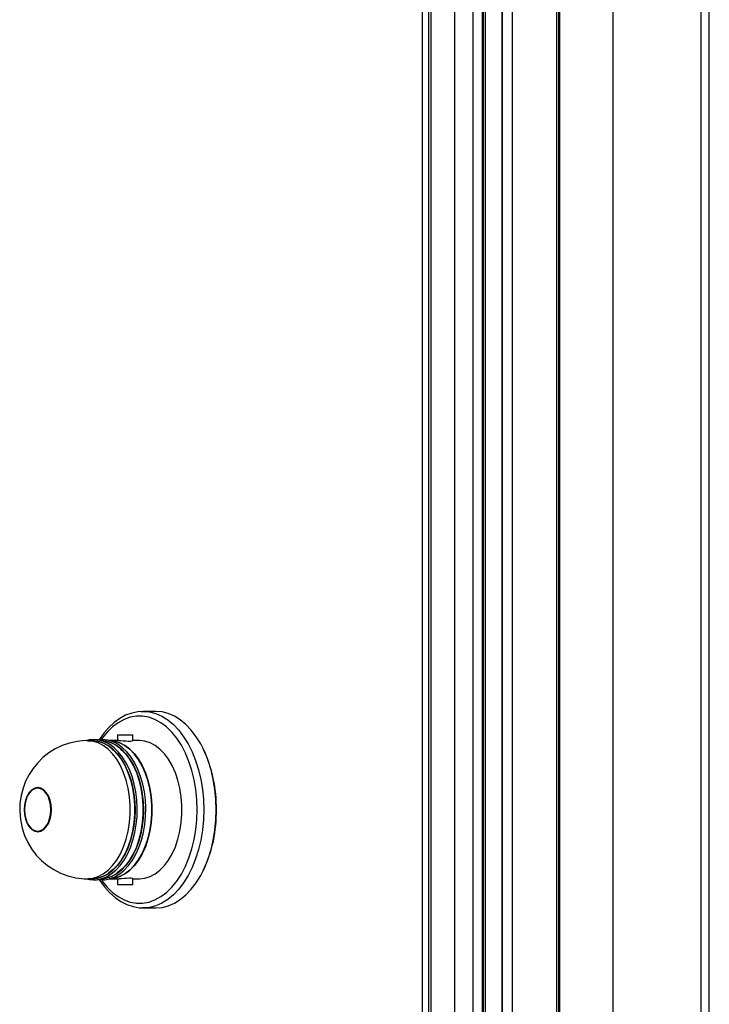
# Model space of a CAD drawing. Header units: millimetres. Extents: x 3811.49 to 3812.61, y 4795.07 to 4797.37.
# Tile 57 of 58: x 3812.38 to 3812.6, y 4796.59 to 4796.91. Entities that reach past the tile are written whole.
import ezdxf

# ---------------------------------------------------------------- set-up
doc = ezdxf.new("R2010")
doc.units = ezdxf.units.MM
doc.layers.add('SANINDUSA', color=3, linetype='Continuous')

msp = doc.modelspace()

# ---------------------------------------------------------------- linework, layer by layer
at = {"layer": 'SANINDUSA'}
for p, q in [((3812.55419, 4797.25078), (3812.55419, 4795.27232)), ((3812.55459, 4797.25155), (3812.55459, 4795.27155)), ((3812.57187, 4797.25155), (3812.57187, 4795.27155)), ((3812.60062, 4797.25155), (3812.60062, 4795.27155)), ((3812.60336, 4795.27155), (3812.60336, 4797.25155)), ((3812.55366, 4795.279), (3812.55366, 4797.2441)), ((3812.50986, 4795.30992), (3812.50986, 4797.21318)), ((3812.51191, 4797.21318), (3812.51191, 4795.30992)), ((3812.51278, 4795.30992), (3812.51278, 4797.21318)), ((3812.52029, 4797.21318), (3812.52029, 4795.30992)), ((3812.52642, 4795.30992), (3812.52642, 4797.21269)), ((3812.5295, 4795.30992), (3812.5295, 4797.21269)), ((3812.52977, 4795.30992), (3812.52977, 4797.21269)), ((3812.53039, 4795.30992), (3812.53039, 4797.21269)), ((3812.53576, 4797.21269), (3812.53576, 4795.30992)), ((3812.53603, 4795.30992), (3812.53601, 4797.21269)), ((3812.5392, 4795.30959), (3812.5392, 4797.21269)), ((3812.53921, 4795.30959), (3812.53921, 4797.21269)), ((3812.41823, 4796.68909), (3812.41889, 4796.68911)), ((3812.42299, 4796.68911), (3812.41889, 4796.68911)), ((3812.40234, 4796.67961), (3812.40079, 4796.67961)), ((3812.41102, 4796.67961), (3812.40789, 4796.67961)), ((3812.41049, 4796.68146), (3812.41049, 4796.67961)), ((3812.41049, 4796.68146), (3812.41102, 4796.68146)), ((3812.41102, 4796.68146), (3812.41549, 4796.68146)), ((3812.41549, 4796.67956), (3812.41549, 4796.68146)), ((3812.41769, 4796.67961), (3812.41549, 4796.67961)), ((3812.38506, 4796.66411), (3812.38453, 4796.66411)), ((3812.38594, 4796.66397), (3812.38506, 4796.66411)), ((3812.38453, 4796.65011), (3812.38506, 4796.65011)), ((3812.38506, 4796.65011), (3812.38594, 4796.65026)), ((3812.40078, 4796.63461), (3812.40234, 4796.63461)), ((3812.40236, 4796.63463), (3812.40106, 4796.63473)), ((3812.40808, 4796.63461), (3812.41105, 4796.63461)), ((3812.41049, 4796.63461), (3812.41049, 4796.63276)), ((3812.41549, 4796.63276), (3812.41549, 4796.63467)), ((3812.41549, 4796.63461), (3812.41769, 4796.63461)), ((3812.41049, 4796.63276), (3812.41549, 4796.63276)), ((3812.41889, 4796.62511), (3812.41859, 4796.62512)), ((3812.41889, 4796.62511), (3812.42299, 4796.62511))]:
    msp.add_line(p, q, dxfattribs=at)
at = {"layer": 'SANINDUSA', "flags": 128}
for points in [[(3812.41818, 4796.68905), (3812.41717, 4796.689), (3812.41516, 4796.68858), (3812.4132, 4796.68785), (3812.41129, 4796.68681), (3812.40945, 4796.68549), (3812.40771, 4796.68388), (3812.40608, 4796.68199), (3812.4046, 4796.67991)], [(3812.41889, 4796.68911), (3812.42096, 4796.68894), (3812.423, 4796.68841), (3812.42499, 4796.68755), (3812.42692, 4796.68635), (3812.42876, 4796.68483), (3812.43049, 4796.683), (3812.43209, 4796.68089), (3812.43355, 4796.67853), (3812.43485, 4796.67592), (3812.43598, 4796.67311), (3812.43692, 4796.67013), (3812.43766, 4796.667), (3812.43819, 4796.66377), (3812.43851, 4796.66046), (3812.43862, 4796.65711)], [(3812.44272, 4796.65711), (3812.44261, 4796.66046), (3812.44228, 4796.66377), (3812.44175, 4796.667), (3812.44101, 4796.67013), (3812.44007, 4796.67311), (3812.43895, 4796.67592), (3812.43765, 4796.67853), (3812.43619, 4796.68089), (3812.43458, 4796.683), (3812.43285, 4796.68483), (3812.43101, 4796.68635), (3812.42909, 4796.68755), (3812.42709, 4796.68841), (3812.42505, 4796.68894), (3812.42299, 4796.68911)], [(3812.43652, 4796.65711), (3812.43641, 4796.66041), (3812.43608, 4796.66367), (3812.43553, 4796.66685), (3812.43478, 4796.66992), (3812.43382, 4796.67284), (3812.43268, 4796.67557), (3812.43136, 4796.67809), (3812.42989, 4796.68036), (3812.42827, 4796.68236), (3812.42652, 4796.68406), (3812.42467, 4796.68545), (3812.42274, 4796.6865), (3812.42076, 4796.68721), (3812.41873, 4796.68757), (3812.4167, 4796.68757), (3812.41467, 4796.68721), (3812.41268, 4796.6865), (3812.41075, 4796.68545), (3812.40891, 4796.68406), (3812.40716, 4796.68236), (3812.40554, 4796.68036), (3812.40534, 4796.68008)], [(3812.40079, 4796.67958), (3812.40004, 4796.6796), (3812.39743, 4796.67935), (3812.39492, 4796.67881), (3812.39252, 4796.67799), (3812.39027, 4796.67692), (3812.38817, 4796.67562), (3812.38626, 4796.67411), (3812.38454, 4796.67241), (3812.38302, 4796.67055), (3812.38171, 4796.66854), (3812.38062, 4796.6664), (3812.37976, 4796.66413), (3812.37914, 4796.66174), (3812.37877, 4796.65923), (3812.37867, 4796.65662), (3812.37889, 4796.65391), (3812.37945, 4796.65114), (3812.38024, 4796.64874), (3812.38128, 4796.64646), (3812.38257, 4796.64432), (3812.38407, 4796.64234), (3812.38579, 4796.64055), (3812.38769, 4796.63896), (3812.38977, 4796.63759), (3812.39198, 4796.63646), (3812.39431, 4796.63559), (3812.39698, 4796.63495), (3812.39966, 4796.63464), (3812.40078, 4796.63461)], [(3812.40275, 4796.63424), (3812.40365, 4796.63428), (3812.40532, 4796.63461), (3812.40694, 4796.63525), (3812.40851, 4796.63618), (3812.41, 4796.63741), (3812.41139, 4796.63891), (3812.41266, 4796.64066), (3812.4138, 4796.64264), (3812.41478, 4796.64482), (3812.41559, 4796.64717), (3812.41622, 4796.64966), (3812.41667, 4796.65225), (3812.41693, 4796.65491), (3812.417, 4796.65759), (3812.41686, 4796.66027), (3812.41654, 4796.66291), (3812.41602, 4796.66547), (3812.41532, 4796.66791), (3812.41444, 4796.6702), (3812.41341, 4796.67232), (3812.41222, 4796.67422), (3812.4109, 4796.67589), (3812.40946, 4796.6773), (3812.40793, 4796.67843), (3812.40632, 4796.67926), (3812.40467, 4796.67978), (3812.40299, 4796.67999), (3812.40131, 4796.67987), (3812.40024, 4796.67959)], [(3812.40078, 4796.63461), (3812.40252, 4796.63479), (3812.40423, 4796.63532), (3812.40589, 4796.63619), (3812.40747, 4796.6374), (3812.40894, 4796.63891), (3812.41028, 4796.64071), (3812.41147, 4796.64277), (3812.4125, 4796.64506), (3812.41333, 4796.64753), (3812.41398, 4796.65016), (3812.41441, 4796.6529), (3812.41463, 4796.6557), (3812.41463, 4796.65853), (3812.41441, 4796.66133), (3812.41398, 4796.66407), (3812.41333, 4796.66669), (3812.4125, 4796.66917), (3812.41147, 4796.67146), (3812.41028, 4796.67352), (3812.40894, 4796.67532), (3812.40747, 4796.67683), (3812.40589, 4796.67803), (3812.40423, 4796.67891), (3812.40252, 4796.67944), (3812.40079, 4796.67961)], [(3812.40083, 4796.67946), (3812.40236, 4796.67959), (3812.4041, 4796.67942), (3812.40581, 4796.67889), (3812.40746, 4796.67801), (3812.40904, 4796.67681), (3812.4105, 4796.6753), (3812.41185, 4796.6735), (3812.41304, 4796.67144), (3812.41406, 4796.66916), (3812.4149, 4796.66668), (3812.41554, 4796.66406), (3812.41597, 4796.66133), (3812.41619, 4796.65852), (3812.41619, 4796.6557), (3812.41597, 4796.6529), (3812.41554, 4796.65017), (3812.4149, 4796.64754), (3812.41406, 4796.64507), (3812.41304, 4796.64278), (3812.41185, 4796.64073), (3812.4105, 4796.63893), (3812.40904, 4796.63741), (3812.40746, 4796.63621), (3812.40581, 4796.63534), (3812.4041, 4796.63481), (3812.40236, 4796.63463), (3812.40236, 4796.63463)], [(3812.40234, 4796.63461), (3812.40408, 4796.63479), (3812.40579, 4796.63532), (3812.40745, 4796.63619), (3812.40903, 4796.6374), (3812.4105, 4796.63891), (3812.41184, 4796.64071), (3812.41303, 4796.64277), (3812.41405, 4796.64506), (3812.41489, 4796.64753), (3812.41553, 4796.65016), (3812.41597, 4796.6529), (3812.41619, 4796.6557), (3812.41619, 4796.65853), (3812.41597, 4796.66133), (3812.41553, 4796.66407), (3812.41489, 4796.66669), (3812.41405, 4796.66917), (3812.41303, 4796.67146), (3812.41184, 4796.67352), (3812.4105, 4796.67532), (3812.40903, 4796.67683), (3812.40745, 4796.67803), (3812.40579, 4796.67891), (3812.40408, 4796.67944), (3812.40234, 4796.67961)], [(3812.40551, 4796.63424), (3812.40641, 4796.63428), (3812.40807, 4796.63461), (3812.4097, 4796.63525), (3812.41127, 4796.63618), (3812.41276, 4796.63741), (3812.41415, 4796.63891), (3812.41542, 4796.64066), (3812.41655, 4796.64264), (3812.41753, 4796.64482), (3812.41834, 4796.64717), (3812.41898, 4796.64966), (3812.41943, 4796.65225), (3812.41969, 4796.65491), (3812.41975, 4796.65759), (3812.41962, 4796.66027), (3812.41929, 4796.66291), (3812.41877, 4796.66547), (3812.41807, 4796.66791), (3812.4172, 4796.6702), (3812.41616, 4796.67232), (3812.41498, 4796.67422), (3812.41366, 4796.67589), (3812.41222, 4796.6773), (3812.41069, 4796.67843), (3812.40908, 4796.67926), (3812.40742, 4796.67978), (3812.40575, 4796.67999), (3812.40407, 4796.67987), (3812.40402, 4796.67986)], [(3812.40551, 4796.63462), (3812.40684, 4796.63479), (3812.40855, 4796.63532), (3812.41021, 4796.63619), (3812.41178, 4796.6374), (3812.41325, 4796.63891), (3812.41459, 4796.64071), (3812.41579, 4796.64277), (3812.41681, 4796.64506), (3812.41765, 4796.64753), (3812.41829, 4796.65016), (3812.41872, 4796.6529), (3812.41894, 4796.6557), (3812.41894, 4796.65853), (3812.41872, 4796.66133), (3812.41829, 4796.66407), (3812.41765, 4796.66669), (3812.41681, 4796.66917), (3812.41579, 4796.67146), (3812.41459, 4796.67352), (3812.41325, 4796.67532), (3812.41178, 4796.67683), (3812.41021, 4796.67803), (3812.40855, 4796.67891), (3812.40684, 4796.67944), (3812.4051, 4796.67961)], [(3812.40575, 4796.67957), (3812.40685, 4796.67942), (3812.40856, 4796.67889), (3812.41022, 4796.67801), (3812.41179, 4796.67681), (3812.41326, 4796.6753), (3812.4146, 4796.6735), (3812.41579, 4796.67144), (3812.41682, 4796.66916), (3812.41765, 4796.66668), (3812.41829, 4796.66406), (3812.41873, 4796.66133), (3812.41895, 4796.65852), (3812.41895, 4796.6557), (3812.41873, 4796.6529), (3812.41829, 4796.65017), (3812.41765, 4796.64754), (3812.41682, 4796.64507), (3812.41579, 4796.64278), (3812.4146, 4796.64073), (3812.41326, 4796.63893), (3812.41179, 4796.63741), (3812.41022, 4796.63621), (3812.40856, 4796.63534), (3812.40685, 4796.63481), (3812.40512, 4796.63463)], [(3812.40833, 4796.63463), (3812.40959, 4796.63479), (3812.4113, 4796.63532), (3812.41296, 4796.63619), (3812.41454, 4796.6374), (3812.41601, 4796.63891), (3812.41735, 4796.64071), (3812.41854, 4796.64277), (3812.41957, 4796.64506), (3812.42041, 4796.64753), (3812.42105, 4796.65016), (3812.42148, 4796.6529), (3812.4217, 4796.6557), (3812.4217, 4796.65853), (3812.42148, 4796.66133), (3812.42105, 4796.66407), (3812.42041, 4796.66669), (3812.41957, 4796.66917), (3812.41854, 4796.67146), (3812.41735, 4796.67352), (3812.41601, 4796.67532), (3812.41454, 4796.67683), (3812.41296, 4796.67803), (3812.4113, 4796.67891), (3812.40959, 4796.67944), (3812.40786, 4796.67961)], [(3812.4085, 4796.67957), (3812.40961, 4796.67942), (3812.41132, 4796.67889), (3812.41297, 4796.67801), (3812.41455, 4796.67681), (3812.41602, 4796.6753), (3812.41736, 4796.6735), (3812.41855, 4796.67144), (3812.41957, 4796.66916), (3812.42041, 4796.66668), (3812.42105, 4796.66406), (3812.42148, 4796.66133), (3812.4217, 4796.65852), (3812.4217, 4796.6557), (3812.42148, 4796.6529), (3812.42105, 4796.65017), (3812.42041, 4796.64754), (3812.41957, 4796.64507), (3812.41855, 4796.64278), (3812.41736, 4796.64073), (3812.41602, 4796.63893), (3812.41455, 4796.63741), (3812.41297, 4796.63621), (3812.41132, 4796.63534), (3812.40961, 4796.63481), (3812.40787, 4796.63463)], [(3812.40789, 4796.67961), (3812.40963, 4796.67944), (3812.41134, 4796.67891), (3812.413, 4796.67803), (3812.41458, 4796.67683), (3812.41605, 4796.67532), (3812.41739, 4796.67352), (3812.41858, 4796.67146), (3812.41961, 4796.66917), (3812.42044, 4796.66669), (3812.42109, 4796.66407), (3812.42152, 4796.66133), (3812.42174, 4796.65853), (3812.42174, 4796.6557), (3812.42152, 4796.6529), (3812.42109, 4796.65016), (3812.42044, 4796.64753), (3812.41961, 4796.64506), (3812.41858, 4796.64277), (3812.41739, 4796.64071), (3812.41605, 4796.63891), (3812.41458, 4796.6374), (3812.413, 4796.63619), (3812.41134, 4796.63532), (3812.40963, 4796.63479), (3812.40789, 4796.63461)], [(3812.40871, 4796.63468), (3812.40961, 4796.63482), (3812.41132, 4796.63535), (3812.41297, 4796.63622), (3812.41454, 4796.63742), (3812.41601, 4796.63893), (3812.41735, 4796.64073), (3812.41854, 4796.64279), (3812.41957, 4796.64507), (3812.4204, 4796.64755), (3812.42104, 4796.65017), (3812.42148, 4796.6529), (3812.4217, 4796.6557), (3812.4217, 4796.65852), (3812.42148, 4796.66132), (3812.42104, 4796.66406), (3812.4204, 4796.66668), (3812.41957, 4796.66915), (3812.41854, 4796.67144), (3812.41735, 4796.67349), (3812.41601, 4796.67529), (3812.41454, 4796.6768), (3812.41297, 4796.67801), (3812.41132, 4796.67888), (3812.40961, 4796.67941), (3812.40903, 4796.6795)], [(3812.41102, 4796.67961), (3812.41164, 4796.6796), (3812.41241, 4796.67956), (3812.41324, 4796.67951), (3812.41406, 4796.67948), (3812.41474, 4796.67948), (3812.41523, 4796.6795), (3812.41547, 4796.67954), (3812.41546, 4796.67956)], [(3812.41769, 4796.63461), (3812.41943, 4796.63479), (3812.42114, 4796.63532), (3812.4228, 4796.63619), (3812.42437, 4796.6374), (3812.42584, 4796.63891), (3812.42718, 4796.64071), (3812.42838, 4796.64277), (3812.4294, 4796.64506), (3812.43024, 4796.64753), (3812.43088, 4796.65016), (3812.43131, 4796.6529), (3812.43153, 4796.6557), (3812.43153, 4796.65853), (3812.43131, 4796.66133), (3812.43088, 4796.66407), (3812.43024, 4796.66669), (3812.4294, 4796.66917), (3812.42838, 4796.67146), (3812.42718, 4796.67352), (3812.42584, 4796.67532), (3812.42437, 4796.67683), (3812.4228, 4796.67803), (3812.42114, 4796.67891), (3812.41943, 4796.67944), (3812.41769, 4796.67961)], [(3812.40878, 4796.67686), (3812.40921, 4796.67653), (3812.41057, 4796.67513), (3812.41182, 4796.67348), (3812.41295, 4796.67159), (3812.41393, 4796.66949), (3812.41475, 4796.66722), (3812.4154, 4796.6648), (3812.41587, 4796.66227), (3812.41616, 4796.65967), (3812.41625, 4796.65703), (3812.41615, 4796.65439), (3812.41585, 4796.65179), (3812.41537, 4796.64927), (3812.41471, 4796.64686), (3812.41387, 4796.6446), (3812.41288, 4796.64252), (3812.41175, 4796.64064), (3812.41049, 4796.63901), (3812.40913, 4796.63763), (3812.40768, 4796.63652), (3812.40758, 4796.63647)], [(3812.41154, 4796.67686), (3812.41196, 4796.67653), (3812.41333, 4796.67513), (3812.41458, 4796.67348), (3812.41571, 4796.67159), (3812.41669, 4796.66949), (3812.41751, 4796.66722), (3812.41816, 4796.6648), (3812.41863, 4796.66227), (3812.41891, 4796.65967), (3812.419, 4796.65703), (3812.4189, 4796.65439), (3812.41861, 4796.65179), (3812.41812, 4796.64927), (3812.41746, 4796.64686), (3812.41663, 4796.6446), (3812.41564, 4796.64252), (3812.41451, 4796.64064), (3812.41325, 4796.63901), (3812.41188, 4796.63763), (3812.41043, 4796.63652), (3812.41033, 4796.63647)], [(3812.38457, 4796.64991), (3812.38556, 4796.65009), (3812.3865, 4796.65063), (3812.38734, 4796.65148), (3812.38804, 4796.65262), (3812.38857, 4796.65399), (3812.3889, 4796.65551), (3812.38901, 4796.65711), (3812.3889, 4796.65872), (3812.38857, 4796.66024), (3812.38804, 4796.6616), (3812.38734, 4796.66274), (3812.3865, 4796.6636), (3812.38556, 4796.66413), (3812.38457, 4796.66431), (3812.38359, 4796.66413), (3812.38265, 4796.6636), (3812.38181, 4796.66274), (3812.3811, 4796.6616), (3812.38058, 4796.66024), (3812.38025, 4796.65872), (3812.38014, 4796.65711), (3812.38025, 4796.65551), (3812.38058, 4796.65399), (3812.3811, 4796.65262), (3812.38181, 4796.65148), (3812.38265, 4796.65063), (3812.38359, 4796.65009), (3812.38457, 4796.64991)], [(3812.38453, 4796.65011), (3812.38549, 4796.65029), (3812.3864, 4796.65081), (3812.38722, 4796.65164), (3812.3879, 4796.65275), (3812.38842, 4796.65408), (3812.38874, 4796.65556), (3812.38884, 4796.65711), (3812.38874, 4796.65867), (3812.38842, 4796.66015), (3812.3879, 4796.66148), (3812.38722, 4796.66259), (3812.3864, 4796.66342), (3812.38549, 4796.66394), (3812.38453, 4796.66411), (3812.38357, 4796.66394), (3812.38266, 4796.66342), (3812.38184, 4796.66259), (3812.38115, 4796.66148), (3812.38064, 4796.66015), (3812.38032, 4796.65867), (3812.38021, 4796.65711), (3812.38032, 4796.65556), (3812.38064, 4796.65408), (3812.38115, 4796.65275), (3812.38184, 4796.65164), (3812.38266, 4796.65081), (3812.38357, 4796.65029), (3812.38453, 4796.65011)], [(3812.38482, 4796.6643), (3812.38407, 4796.66413), (3812.38377, 4796.664)], [(3812.4054, 4796.63406), (3812.40554, 4796.63387), (3812.40716, 4796.63187), (3812.40891, 4796.63017), (3812.41075, 4796.62878), (3812.41268, 4796.62772), (3812.41467, 4796.62702), (3812.4167, 4796.62666), (3812.41873, 4796.62666), (3812.42076, 4796.62702), (3812.42274, 4796.62772), (3812.42467, 4796.62878), (3812.42652, 4796.63017), (3812.42827, 4796.63187), (3812.42989, 4796.63387), (3812.43136, 4796.63614), (3812.43268, 4796.63866), (3812.43382, 4796.64139), (3812.43478, 4796.64431), (3812.43553, 4796.64737), (3812.43608, 4796.65056), (3812.43641, 4796.65382), (3812.43652, 4796.65711)], [(3812.43862, 4796.65711), (3812.43851, 4796.65377), (3812.43819, 4796.65046), (3812.43766, 4796.64722), (3812.43692, 4796.6441), (3812.43598, 4796.64111), (3812.43485, 4796.6383), (3812.43355, 4796.6357), (3812.43209, 4796.63333), (3812.43049, 4796.63122), (3812.42876, 4796.6294), (3812.42692, 4796.62788), (3812.42499, 4796.62668), (3812.423, 4796.62581), (3812.42096, 4796.62529), (3812.41889, 4796.62511)], [(3812.42299, 4796.62511), (3812.42505, 4796.62529), (3812.42709, 4796.62581), (3812.42909, 4796.62668), (3812.43101, 4796.62788), (3812.43285, 4796.6294), (3812.43458, 4796.63122), (3812.43619, 4796.63333), (3812.43765, 4796.6357), (3812.43895, 4796.6383), (3812.44007, 4796.64111), (3812.44101, 4796.6441), (3812.44175, 4796.64722), (3812.44228, 4796.65046), (3812.44261, 4796.65377), (3812.44272, 4796.65711)], [(3812.38377, 4796.65022), (3812.38407, 4796.65009), (3812.38482, 4796.64992)], [(3812.40025, 4796.63463), (3812.40138, 4796.63434), (3812.40275, 4796.63424)], [(3812.40406, 4796.63436), (3812.40414, 4796.63434), (3812.40551, 4796.63424)], [(3812.41549, 4796.63467), (3812.41549, 4796.63467), (3812.41534, 4796.63471), (3812.41493, 4796.63475), (3812.4143, 4796.63475), (3812.41352, 4796.63473), (3812.41269, 4796.63468), (3812.41189, 4796.63464), (3812.4112, 4796.63461), (3812.41105, 4796.63462)], [(3812.40462, 4796.63431), (3812.40476, 4796.63408), (3812.40629, 4796.63196), (3812.40796, 4796.6301), (3812.40974, 4796.62851), (3812.41163, 4796.62721), (3812.41359, 4796.62621), (3812.4156, 4796.62553), (3812.41763, 4796.62517), (3812.41856, 4796.62516)]]:
    msp.add_lwpolyline(points, dxfattribs=at)
at = {"layer": 'SANINDUSA'}
for centre, radius, start, end in [((3812.3973, 4796.65765), 0.04547, 359.3285, 25.0922), ((3812.39833, 4796.65636), 0.04444, 334.6053, 0.9739)]:
    msp.add_arc(centre, radius, start, end, dxfattribs=at)

doc.saveas('drawing.dxf')
